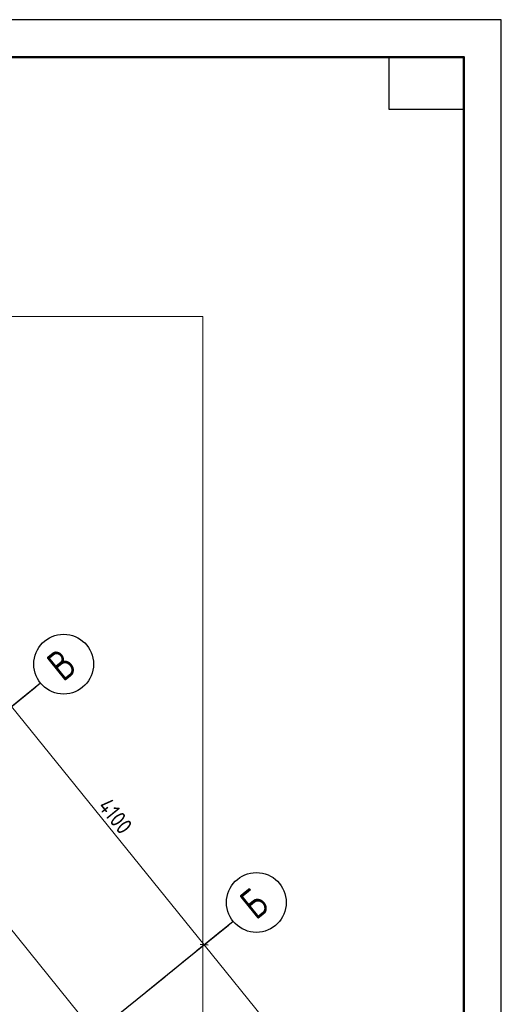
# Model space of a CAD drawing. Header units: millimetres. Extents: x 0 to 59400, y 0 to 42000.
# Tile 31 of 31: x 52952 to 59400, y 28832 to 42000. Entities that reach past the tile are written whole.
import ezdxf

# ---------------------------------------------------------------- set-up
doc = ezdxf.new("R2010")
doc.units = ezdxf.units.MM
doc.linetypes.add('______5', pattern=[1100, 800, -100, 100, -100])
doc.layers.add('Standard', color=7, linetype='Continuous', lineweight=25)
doc.layers.add('Размерная линия_ общее', color=7, linetype='Continuous', lineweight=13)
doc.layers.add('Оси', color=7, linetype='______5', lineweight=13, true_color=0x656565)
doc.styles.add('ISOCPEUR', font='txt')

msp = doc.modelspace()

# ---------------------------------------------------------------- linework, layer by layer
at = {"layer": 'Standard', "color": 7, "linetype": 'Continuous', "lineweight": 35, "transparency": 33554687}
for p, q in [((58900, 39900), (58900, 20500)), ((58900, 39500), (58900, 20100))]:
    msp.add_line(p, q, dxfattribs=at)
at = {"layer": 'Standard', "color": 7, "linetype": 'Continuous', "lineweight": 50, "transparency": 33554687}
msp.add_line((58900, 39400), (58900, 23200), dxfattribs=at)
at = {"layer": 'Standard', "color": 7, "linetype": 'Continuous', "lineweight": 25, "transparency": 33554687}
for points in [[(0, 0), (59400, 0), (59400, 42000), (0, 42000), (0, 0)], [(58900, 41500), (58900, 40800), (57900, 40800), (57900, 41500), (58900, 41500)]]:
    msp.add_lwpolyline(points, close=True, dxfattribs=at)
at = {"layer": 'Standard', "color": 7, "linetype": 'Continuous', "lineweight": 13, "transparency": 33554687}
for points in [[(59400, 42000), (0, 42000), (0, 19532), (59400, 19532), (59400, 42000)], [(6813, 19282), (55406, 19282), (55406, 38032), (6813, 38032), (6813, 19282)], [(6813, 19532), (55406, 19532), (55406, 38032), (6813, 38032), (6813, 19532)]]:
    msp.add_lwpolyline(points, dxfattribs=at)
at = {"layer": 'Standard', "color": 7, "linetype": 'Continuous', "lineweight": 50, "transparency": 33554687}
msp.add_lwpolyline([(2000, 41500), (58900, 41500), (58900, 500), (2000, 500), (2000, 41500)], close=True, dxfattribs=at)
at = {"layer": 'Standard', "color": 7, "linetype": 'Continuous', "lineweight": 18, "transparency": 33554687}
msp.add_lwpolyline([(58900, 41500), (2000, 41500), (2000, 6000), (58900, 6000), (58900, 41500)], dxfattribs=at)
at = {"layer": 'Оси', "color": 8, "linetype": '______5', "lineweight": -3, "transparency": 33554687}
for p, q in [((43143, 24960), (53230, 33129)), ((45723, 21774), (55810, 29942))]:
    msp.add_line(p, q, dxfattribs=at)
at = {"layer": 'Оси', "color": 7, "linetype": 'Continuous', "lineweight": 25, "transparency": 33554687}
for p, q in [((52064, 32185), (53230, 33129)), ((54644, 28998), (55810, 29942))]:
    msp.add_line(p, q, dxfattribs=at)
for centre in [(53541, 33381), (56121, 30194)]:
    msp.add_circle(centre, 400, dxfattribs=at)
at = {"layer": 'Размерная линия_ общее', "color": 7, "linetype": 'Continuous', "lineweight": 13, "transparency": 33554687}
for p, q in [((47196, 36799), (56195, 25686)), ((55422, 29628), (52841, 32814)), ((57498, 27063), (55422, 29628))]:
    msp.add_line(p, q, dxfattribs=at)
at = {"layer": 'Размерная линия_ общее', "color": 7, "linetype": 'Continuous', "lineweight": 25, "transparency": 33554687}
msp.add_line((55474, 29622), (55369, 29633), dxfattribs=at)
at = {"layer": 'Размерная линия_ общее', "color": 253, "linetype": 'Continuous', "lineweight": -3, "true_color": 0xa0a0a0, "transparency": 33554687}
for q in [(55519, 29706), (55324, 29549)]:
    msp.add_line((55422, 29628), q, dxfattribs=at)
for points in [[(52841, 32814), (52855, 32825), (52855, 32825), (52855, 32825), (52855, 32825), (52855, 32825), (52855, 32825), (53074, 33003)], [(55422, 29628), (55435, 29639), (55435, 29639), (55435, 29639), (55435, 29639), (55435, 29639), (55435, 29639), (55435, 29639), (55435, 29639), (55655, 29817)]]:
    msp.add_lwpolyline(points, dxfattribs=at)

# ---------------------------------------------------------------- texts
at = {"layer": 'Оси', "color": 7, "linetype": 'Continuous', "lineweight": 35, "transparency": 33554687, "char_height": 400, "attachment_point": 7, "rotation": 39, "style": 'ISOCPEUR'}
for s, insert, width in [('\\W0.80;В', (53534, 33135), 479.77), ('\\W0.80;Б', (56114, 29948), 479.78)]:
    msp.add_mtext(s, dxfattribs=dict(at, insert=insert, width=width))
at = {"layer": 'Размерная линия_ общее', "color": 7, "linetype": 'Continuous', "lineweight": 25, "transparency": 33554687, "insert": (53990, 31475), "char_height": 220, "width": 689.43, "attachment_point": 7, "rotation": 309, "style": 'ISOCPEUR'}
msp.add_mtext('\\W0.87;4100', dxfattribs=at)

doc.saveas('drawing.dxf')
